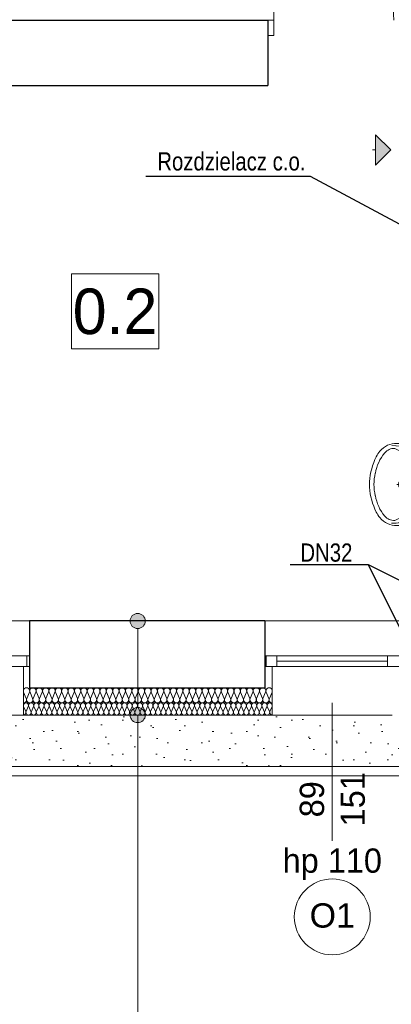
# Model space of a CAD drawing. Extents: x -440864 to -355682, y 13652 to 155872.
# Tile 94 of 179: x -372356 to -369908, y 20826 to 27316. Entities that reach past the tile are written whole.
import ezdxf
from ezdxf import colors
from ezdxf.entities.mleader import LeaderData, LeaderLine
from ezdxf.math import Vec2, Vec3

# ---------------------------------------------------------------- set-up
doc = ezdxf.new("R2010")
doc.units = 0
doc.header["$MEASUREMENT"] = 0
doc.set_wipeout_variables(frame=1)
for name, color, linetype in [('#opisy', 7, 'Continuous'), ('#podkład', 252, 'Continuous'), ('Arch ocieplenie', 252, 'Continuous'), ('Arch opisy', 252, 'Continuous'), ('Inwent Izolacje', 252, 'Continuous'), ('INWENT wyposarzenie', 252, 'Continuous'), ('IS_Text_Konstrukcji', 7, 'Continuous'), ('Istniejące kominy', 252, 'Continuous')]:
    doc.layers.add(name, color=color, linetype=linetype)
for name, color, linetype, lineweight in [('Arch ocieplenie_Nr_Pióra__9', 252, 'Continuous', 13), ('Arch okna_Nr_Pióra__82', 252, 'Continuous', 20), ('Arch opisy okien_Nr_Pióra__9', 252, 'Continuous', 13), ('Arch opisy_Nr_Pióra__21', 252, 'Continuous', 9), ('Arch opisy_Nr_Pióra__9', 252, 'Continuous', 13), ('Arch teren_Nr_Pióra__5', 252, 'Continuous', 13), ('Arch wykończenie_Nr_Pióra__3', 252, 'Continuous', 18), ('Inwent Izolacje_Nr_Pióra__2', 252, 'Continuous', 13), ('INWENT OPISY_Nr_Pióra__21', 252, 'Continuous', 9), ('INWENT wyposarzenie_Nr_Pióra__21', 252, 'Continuous', 9), ('INWENT. DRZWI_Nr_Pióra__5', 252, 'Continuous', 13), ('INWENT. OKNA_Nr_Pióra__21', 252, 'Continuous', 9), ('INWENT. OKNA_Nr_Pióra__5', 252, 'Continuous', 13), ('INWENT.ŚCIANY_Nr_Pióra__1', 252, 'Continuous', 25), ('INWENT.ŚCIANY_Nr_Pióra__2', 252, 'Continuous', 13), ('INWENT.ŚCIANY_Nr_Pióra__21', 252, 'Continuous', 9), ('Istniejące kominy_Nr_Pióra__21', 252, 'Continuous', 9)]:
    doc.layers.add(name, color=color, linetype=linetype, lineweight=lineweight)
doc.styles.add('GENERATED_STYLE_10', font='arial.ttf')
doc.styles.add('GENERATED_STYLE_3', font='txt')
doc.styles.add('GENERATED_STYLE_5', font='txt')
doc.styles.get("Standard").update_dxf_attribs({"font": 'arial.ttf', "width": 0.8, "bigfont": 'BIGFONT.SHX'})

# ---------------------------------------------------------------- blocks, each defined once
blk = doc.blocks.new('Izolacja cieplna 14_6', base_point=(-421804.9, 22732.6))
at = {"layer": 'Arch ocieplenie_Nr_Pióra__9', "linetype": 'Continuous'}
for p, q in [((-421803.5, 22788.8), (-421789.3, 22756.5)), ((-421786.4, 22756.5), (-421772.2, 22788.8)), ((-421769.3, 22788.8), (-421755.1, 22756.5)), ((-421752.3, 22756.5), (-421738, 22788.8)), ((-421735.2, 22788.8), (-421721, 22756.5)), ((-421718.1, 22756.5), (-421703.9, 22788.8)), ((-421701, 22788.8), (-421686.8, 22756.5)), ((-421683.9, 22756.5), (-421669.7, 22788.8)), ((-421666.8, 22788.8), (-421652.6, 22756.5)), ((-421649.8, 22756.5), (-421635.5, 22788.8)), ((-421632.7, 22788.8), (-421618.5, 22756.5)), ((-421615.6, 22756.5), (-421601.4, 22788.8)), ((-421598.5, 22788.8), (-421584.3, 22756.5)), ((-421581.4, 22756.5), (-421567.2, 22788.8)), ((-421564.3, 22788.8), (-421550.1, 22756.5)), ((-421547.3, 22756.5), (-421533, 22788.8)), ((-421530.2, 22788.8), (-421516, 22756.5)), ((-421513.1, 22756.5), (-421498.9, 22788.8)), ((-421496, 22788.8), (-421481.8, 22756.5)), ((-421478.9, 22756.5), (-421464.7, 22788.8)), ((-421461.8, 22788.8), (-421447.6, 22756.5)), ((-421444.8, 22756.5), (-421430.5, 22788.8)), ((-421427.7, 22788.8), (-421413.5, 22756.5)), ((-421410.6, 22756.5), (-421396.4, 22788.8)), ((-421393.5, 22788.8), (-421379.3, 22756.5)), ((-421376.4, 22756.5), (-421362.2, 22788.8)), ((-421359.3, 22788.8), (-421345.1, 22756.5)), ((-421342.3, 22756.5), (-421328, 22788.8)), ((-421325.2, 22788.8), (-421311, 22756.5)), ((-421308.1, 22756.5), (-421293.9, 22788.8)), ((-421291, 22788.8), (-421276.8, 22756.5)), ((-421273.9, 22756.5), (-421259.7, 22788.8)), ((-421256.8, 22788.8), (-421242.6, 22756.5)), ((-421239.8, 22756.5), (-421225.5, 22788.8)), ((-421222.7, 22788.8), (-421208.5, 22756.5)), ((-421205.6, 22756.5), (-421191.4, 22788.8)), ((-421188.5, 22788.8), (-421174.3, 22756.5)), ((-421171.4, 22756.5), (-421157.2, 22788.8)), ((-421154.3, 22788.8), (-421140.1, 22756.5)), ((-421137.3, 22756.5), (-421123, 22788.8)), ((-421120.2, 22788.8), (-421106, 22756.5)), ((-421103.1, 22756.5), (-421088.9, 22788.8)), ((-421086, 22788.8), (-421071.8, 22756.5)), ((-421068.9, 22756.5), (-421054.7, 22788.8)), ((-421051.8, 22788.8), (-421037.6, 22756.5)), ((-421034.8, 22756.5), (-421020.5, 22788.8)), ((-421017.7, 22788.8), (-421003.5, 22756.5)), ((-421000.6, 22756.5), (-420986.4, 22788.8)), ((-420983.5, 22788.8), (-420969.3, 22756.5)), ((-420966.4, 22756.5), (-420952.2, 22788.8)), ((-420949.3, 22788.8), (-420935.1, 22756.5)), ((-420932.3, 22756.5), (-420918, 22788.8)), ((-420915.2, 22788.8), (-420901, 22756.5)), ((-420898.1, 22756.5), (-420883.9, 22788.8)), ((-420881, 22788.8), (-420866.8, 22756.5)), ((-420863.9, 22756.5), (-420849.7, 22788.8)), ((-420846.8, 22788.8), (-420832.6, 22756.5)), ((-420829.8, 22756.5), (-420815.5, 22788.8)), ((-420812.7, 22788.8), (-420798.5, 22756.5)), ((-420795.6, 22756.5), (-420781.4, 22788.8)), ((-420778.5, 22788.8), (-420764.3, 22756.5)), ((-420761.4, 22756.5), (-420747.2, 22788.8)), ((-420744.3, 22788.8), (-420730.1, 22756.5)), ((-420727.3, 22756.5), (-420713, 22788.8)), ((-420710.2, 22788.8), (-420696, 22756.5)), ((-420693.1, 22756.5), (-420678.9, 22788.8)), ((-420676, 22788.8), (-420661.8, 22756.5)), ((-420658.9, 22756.5), (-420644.7, 22788.8)), ((-420641.8, 22788.8), (-420627.6, 22756.5)), ((-420624.8, 22756.5), (-420610.5, 22788.8)), ((-420607.7, 22788.8), (-420593.5, 22756.5)), ((-420590.6, 22756.5), (-420576.4, 22788.8)), ((-420573.5, 22788.8), (-420559.3, 22756.5)), ((-420556.4, 22756.5), (-420542.2, 22788.8)), ((-420539.3, 22788.8), (-420525.1, 22756.5)), ((-420522.3, 22756.5), (-420508, 22788.8)), ((-420505.2, 22788.8), (-420491, 22756.5)), ((-420488.1, 22756.5), (-420473.9, 22788.8)), ((-420471, 22788.8), (-420456.8, 22756.5)), ((-420453.9, 22756.5), (-420439.7, 22788.8)), ((-420436.8, 22788.8), (-420422.6, 22756.5)), ((-420419.8, 22756.5), (-420405.5, 22788.8)), ((-420402.7, 22788.8), (-420388.5, 22756.5)), ((-420385.6, 22756.5), (-420371.4, 22788.8)), ((-420368.5, 22788.8), (-420354.3, 22756.5)), ((-420351.4, 22756.5), (-420337.2, 22788.8)), ((-420334.3, 22788.8), (-420320.1, 22756.5)), ((-420317.3, 22756.5), (-420303, 22788.8)), ((-420300.2, 22788.8), (-420286, 22756.5)), ((-420283.1, 22756.5), (-420268.9, 22788.8)), ((-420266, 22788.8), (-420251.8, 22756.5)), ((-420248.9, 22756.5), (-420234.7, 22788.8)), ((-420231.8, 22788.8), (-420217.6, 22756.5)), ((-420214.8, 22756.5), (-420200.5, 22788.8)), ((-420197.7, 22788.8), (-420183.5, 22756.5)), ((-420180.6, 22756.5), (-420166.4, 22788.8))]:
    blk.add_line(p, q, dxfattribs=at)
for centre, start_param, end_param in [((-421787.9, 22795.6), 5.870392, 9.837571), ((-421753.7, 22795.6), 5.870392, 9.837571), ((-421719.5, 22795.6), 5.870392, 9.837571), ((-421685.4, 22795.6), 5.870392, 9.837571), ((-421651.2, 22795.6), 5.870392, 9.837571), ((-421617, 22795.6), 5.870392, 9.837571), ((-421582.9, 22795.6), 5.870392, 9.837571), ((-421548.7, 22795.6), 5.870392, 9.837571), ((-421514.5, 22795.6), 5.870392, 9.837571), ((-421480.4, 22795.6), 5.870392, 9.837571), ((-421446.2, 22795.6), 5.870392, 9.837571), ((-421412, 22795.6), 5.870392, 9.837571), ((-421377.9, 22795.6), 5.870392, 9.837571), ((-421343.7, 22795.6), 5.870392, 9.837571), ((-421309.5, 22795.6), 5.870392, 9.837571), ((-421275.4, 22795.6), 5.870392, 9.837571), ((-421241.2, 22795.6), 5.870392, 9.837571), ((-421207, 22795.6), 5.870392, 9.837571), ((-421172.9, 22795.6), 5.870392, 9.837571), ((-421138.7, 22795.6), 5.870392, 9.837571), ((-421104.5, 22795.6), 5.870392, 9.837571), ((-421070.4, 22795.6), 5.870392, 9.837571), ((-421036.2, 22795.6), 5.870392, 9.837571), ((-421002, 22795.6), 5.870392, 9.837571), ((-420967.9, 22795.6), 5.870392, 9.837571), ((-420933.7, 22795.6), 5.870392, 9.837571), ((-420899.5, 22795.6), 5.870392, 9.837571), ((-420865.4, 22795.6), 5.870392, 9.837571), ((-420831.2, 22795.6), 5.870392, 9.837571), ((-420797, 22795.6), 5.870392, 9.837571), ((-420762.9, 22795.6), 5.870392, 9.837571), ((-420728.7, 22795.6), 5.870392, 9.837571), ((-420694.5, 22795.6), 5.870392, 9.837571), ((-420660.4, 22795.6), 5.870392, 9.837571), ((-420626.2, 22795.6), 5.870392, 9.837571), ((-420592, 22795.6), 5.870392, 9.837571), ((-420557.9, 22795.6), 5.870392, 9.837571), ((-420523.7, 22795.6), 5.870392, 9.837571), ((-420489.5, 22795.6), 5.870392, 9.837571), ((-420455.4, 22795.6), 5.870392, 9.837571), ((-420421.2, 22795.6), 5.870392, 9.837571), ((-420387, 22795.6), 5.870392, 9.837571), ((-420352.9, 22795.6), 5.870392, 9.837571), ((-420318.7, 22795.6), 5.870392, 9.837571), ((-420284.5, 22795.6), 5.870392, 9.837571), ((-420250.4, 22795.6), 5.870392, 9.837571), ((-420216.2, 22795.6), 5.870392, 9.837571), ((-420182, 22795.6), 5.870392, 9.837571), ((-421804.9, 22749.6), 4.712389, 6.695979), ((-421770.8, 22749.6), 2.7288, 6.695979), ((-421736.6, 22749.6), 2.7288, 6.695979), ((-421702.4, 22749.6), 2.7288, 6.695979), ((-421668.3, 22749.6), 2.7288, 6.695979), ((-421634.1, 22749.6), 2.7288, 6.695979), ((-421599.9, 22749.6), 2.7288, 6.695979), ((-421565.8, 22749.6), 2.7288, 6.695979), ((-421531.6, 22749.6), 2.7288, 6.695979), ((-421497.4, 22749.6), 2.7288, 6.695979), ((-421463.3, 22749.6), 2.7288, 6.695979), ((-421429.1, 22749.6), 2.7288, 6.695979), ((-421394.9, 22749.6), 2.7288, 6.695979), ((-421360.8, 22749.6), 2.7288, 6.695979), ((-421326.6, 22749.6), 2.7288, 6.695979), ((-421292.4, 22749.6), 2.7288, 6.695979), ((-421258.3, 22749.6), 2.7288, 6.695979), ((-421224.1, 22749.6), 2.7288, 6.695979), ((-421189.9, 22749.6), 2.7288, 6.695979), ((-421155.8, 22749.6), 2.7288, 6.695979), ((-421121.6, 22749.6), 2.7288, 6.695979), ((-421087.4, 22749.6), 2.7288, 6.695979), ((-421053.3, 22749.6), 2.7288, 6.695979), ((-421019.1, 22749.6), 2.7288, 6.695979), ((-420984.9, 22749.6), 2.7288, 6.695979), ((-420950.8, 22749.6), 2.7288, 6.695979), ((-420916.6, 22749.6), 2.7288, 6.695979), ((-420882.4, 22749.6), 2.7288, 6.695979), ((-420848.3, 22749.6), 2.7288, 6.695979), ((-420814.1, 22749.6), 2.7288, 6.695979), ((-420779.9, 22749.6), 2.7288, 6.695979), ((-420745.8, 22749.6), 2.7288, 6.695979), ((-420711.6, 22749.6), 2.7288, 6.695979), ((-420677.4, 22749.6), 2.7288, 6.695979), ((-420643.3, 22749.6), 2.7288, 6.695979), ((-420609.1, 22749.6), 2.7288, 6.695979), ((-420574.9, 22749.6), 2.7288, 6.695979), ((-420540.8, 22749.6), 2.7288, 6.695979), ((-420506.6, 22749.6), 2.7288, 6.695979), ((-420472.4, 22749.6), 2.7288, 6.695979), ((-420438.3, 22749.6), 2.7288, 6.695979), ((-420404.1, 22749.6), 2.7288, 6.695979), ((-420369.9, 22749.6), 2.7288, 6.695979), ((-420335.8, 22749.6), 2.7288, 6.695979), ((-420301.6, 22749.6), 2.7288, 6.695979), ((-420267.4, 22749.6), 2.7288, 6.695979), ((-420233.3, 22749.6), 2.7288, 6.695979), ((-420199.1, 22749.6), 2.7288, 6.695979), ((-420164.9, 22749.6), 2.7288, 4.712389)]:
    blk.add_ellipse(centre, major_axis=(17.1, 0), ratio=0.995959, start_param=start_param, end_param=end_param, dxfattribs=at)
blk = doc.blocks.new('Symbol Umywalka 14_251', base_point=(-419525, 24522.6))
at = {"layer": 'INWENT wyposarzenie_Nr_Pióra__21', "linetype": 'Continuous'}
for p, q in [((-419114.9, 24522.6), (-419343.4, 24522.6)), ((-419114.9, 24522.6), (-419114.9, 23982.6)), ((-419114.9, 24167.5), (-419114.9, 24337.7)), ((-419298.3, 24269.4), (-419298.3, 24298.2)), ((-419314.9, 24252.7), (-419343.8, 24252.7)), ((-419298.3, 24207.2), (-419298.3, 24236)), ((-419252.8, 24252.7), (-419281.6, 24252.7)), ((-419114.9, 23982.6), (-419343.4, 23982.6))]:
    blk.add_line(p, q, dxfattribs=at)
for radius in [35, 25]:
    blk.add_circle((-419298.3, 24252.7), radius, dxfattribs=at)
for centre, radius, start, end in [((-419290.4, 24338.4), 212.8, 141.31519, 152.84286), ((-419349.3, 24385.4), 137.4, 87.54482, 141.25458), ((-419363.1, 24408.6), 80.9, 86.06939, 139.19839), ((-419373.1, 24169.1), 339.6, 50.66478, 90.90725), ((-419374.8, 24203.6), 305.1, 48.52449, 90.67671), ((-419446, 24265.5), 240.7, 32.84422, 68.44807), ((-419081.3, 24238.9), 444.2, 153.7403, 175.79476), ((-419197.6, 24276), 293, 140.71494, 170.00224), ((-420225.7, 24252.7), 984.9, 351.17957, 8.82655), ((-419202.6, 24398.5), 45, 7.83045, 48.52449), ((-420301.1, 24247.4), 1153.8, 0.24498, 7.83045), ((-419186.3, 24397), 45, 12.69402, 50.66478), ((-419801.8, 24258.4), 675.9, 359.48972, 12.69402), ((-419449.8, 24271.9), 240.6, 355.39402, 31.05606), ((-419255, 24252.6), 270, 175.98758, 184.01242), ((-419178.3, 24252.6), 316.7, 166.43339, 193.56661), ((-419081.3, 24266.3), 444.2, 184.20524, 206.2597), ((-419449.8, 24233.3), 240.6, 328.94394, 4.60598), ((-420301, 24259.1), 1153.8, 352.09208, 359.67755), ((-419801.8, 24247.5), 675.9, 347.22851, 0.43281), ((-419197.6, 24229.2), 293, 189.99776, 219.28506), ((-419446, 24239.7), 240.7, 291.55193, 327.15578), ((-419202.8, 24106.6), 45, 311.39803, 352.09208), ((-419186.5, 24108), 45, 309.25775, 347.22851), ((-419290.4, 24166.9), 212.8, 207.15714, 218.68481), ((-419349.3, 24119.8), 137.4, 218.74542, 272.45518), ((-419363.1, 24096.6), 80.9, 220.80161, 273.93061), ((-419372.9, 24336.2), 339.6, 269.01528, 309.25775), ((-419374.8, 24301.7), 305.1, 269.24582, 311.39804)]:
    blk.add_arc(centre, radius, start, end, dxfattribs=at)
blk = doc.blocks.new('Izolacja cieplna 14_259', base_point=(-421804.9, 22812.6))
at = {"layer": 'Inwent Izolacje_Nr_Pióra__2', "linetype": 'Continuous'}
for p, q in [((-421803.2, 22882.8), (-421785.7, 22842.4)), ((-421782.2, 22842.4), (-421764.7, 22882.8)), ((-421761.1, 22882.8), (-421743.6, 22842.4)), ((-421740.1, 22842.4), (-421722.6, 22882.8)), ((-421719.1, 22882.8), (-421701.6, 22842.4)), ((-421698.1, 22842.4), (-421680.6, 22882.8)), ((-421677, 22882.8), (-421659.5, 22842.4)), ((-421656, 22842.4), (-421638.5, 22882.8)), ((-421635, 22882.8), (-421617.5, 22842.4)), ((-421614, 22842.4), (-421596.5, 22882.8)), ((-421592.9, 22882.8), (-421575.4, 22842.4)), ((-421571.9, 22842.4), (-421554.4, 22882.8)), ((-421550.9, 22882.8), (-421533.4, 22842.4)), ((-421529.8, 22842.4), (-421512.4, 22882.8)), ((-421508.8, 22882.8), (-421491.3, 22842.4)), ((-421487.8, 22842.4), (-421470.3, 22882.8)), ((-421466.8, 22882.8), (-421449.3, 22842.4)), ((-421445.7, 22842.4), (-421428.3, 22882.8)), ((-421424.7, 22882.8), (-421407.2, 22842.4)), ((-421403.7, 22842.4), (-421386.2, 22882.8)), ((-421382.7, 22882.8), (-421365.2, 22842.4)), ((-421361.6, 22842.4), (-421344.1, 22882.8)), ((-421340.6, 22882.8), (-421323.1, 22842.4)), ((-421319.6, 22842.4), (-421302.1, 22882.8)), ((-421298.6, 22882.8), (-421281.1, 22842.4)), ((-421277.5, 22842.4), (-421260, 22882.8)), ((-421256.5, 22882.8), (-421239, 22842.4)), ((-421235.5, 22842.4), (-421218, 22882.8)), ((-421214.5, 22882.8), (-421197, 22842.4)), ((-421193.4, 22842.4), (-421175.9, 22882.8)), ((-421172.4, 22882.8), (-421154.9, 22842.4)), ((-421151.4, 22842.4), (-421133.9, 22882.8)), ((-421130.4, 22882.8), (-421112.9, 22842.4)), ((-421109.3, 22842.4), (-421091.8, 22882.8)), ((-421088.3, 22882.8), (-421070.8, 22842.4)), ((-421067.3, 22842.4), (-421049.8, 22882.8)), ((-421046.3, 22882.8), (-421028.8, 22842.4)), ((-421025.2, 22842.4), (-421007.7, 22882.8)), ((-421004.2, 22882.8), (-420986.7, 22842.4)), ((-420983.2, 22842.4), (-420965.7, 22882.8)), ((-420962.2, 22882.8), (-420944.7, 22842.4)), ((-420941.1, 22842.4), (-420923.6, 22882.8)), ((-420920.1, 22882.8), (-420902.6, 22842.4)), ((-420899.1, 22842.4), (-420881.6, 22882.8)), ((-420878.1, 22882.8), (-420860.6, 22842.4)), ((-420857, 22842.4), (-420839.5, 22882.8)), ((-420836, 22882.8), (-420818.5, 22842.4)), ((-420815, 22842.4), (-420797.5, 22882.8)), ((-420793.9, 22882.8), (-420776.5, 22842.4)), ((-420772.9, 22842.4), (-420755.4, 22882.8)), ((-420751.9, 22882.8), (-420734.4, 22842.4)), ((-420730.9, 22842.4), (-420713.4, 22882.8)), ((-420709.8, 22882.8), (-420692.4, 22842.4)), ((-420688.8, 22842.4), (-420671.3, 22882.8)), ((-420667.8, 22882.8), (-420650.3, 22842.4)), ((-420646.8, 22842.4), (-420629.3, 22882.8)), ((-420625.7, 22882.8), (-420608.3, 22842.4)), ((-420604.7, 22842.4), (-420587.2, 22882.8)), ((-420583.7, 22882.8), (-420566.2, 22842.4)), ((-420562.7, 22842.4), (-420545.2, 22882.8)), ((-420541.6, 22882.8), (-420524.1, 22842.4)), ((-420520.6, 22842.4), (-420503.1, 22882.8)), ((-420499.6, 22882.8), (-420482.1, 22842.4)), ((-420478.6, 22842.4), (-420461.1, 22882.8)), ((-420457.5, 22882.8), (-420440, 22842.4)), ((-420436.5, 22842.4), (-420419, 22882.8)), ((-420415.5, 22882.8), (-420398, 22842.4)), ((-420394.5, 22842.4), (-420377, 22882.8)), ((-420373.4, 22882.8), (-420355.9, 22842.4)), ((-420352.4, 22842.4), (-420334.9, 22882.8)), ((-420331.4, 22882.8), (-420313.9, 22842.4)), ((-420310.4, 22842.4), (-420292.9, 22882.8)), ((-420289.3, 22882.8), (-420271.8, 22842.4)), ((-420268.3, 22842.4), (-420250.8, 22882.8)), ((-420247.3, 22882.8), (-420229.8, 22842.4)), ((-420226.3, 22842.4), (-420208.8, 22882.8)), ((-420205.2, 22882.8), (-420187.7, 22842.4)), ((-420184.2, 22842.4), (-420166.7, 22882.8))]:
    blk.add_line(p, q, dxfattribs=at)
for centre, start_param, end_param in [((-421783.9, 22891.3), 4.299595, 8.266775), ((-421741.9, 22891.3), 4.299595, 8.266775), ((-421699.8, 22891.3), 4.299595, 8.266775), ((-421657.8, 22891.3), 4.299595, 8.266775), ((-421615.7, 22891.3), 4.299595, 8.266775), ((-421573.7, 22891.3), 4.299595, 8.266775), ((-421531.6, 22891.3), 4.299595, 8.266775), ((-421489.6, 22891.3), 4.299595, 8.266775), ((-421447.5, 22891.3), 4.299595, 8.266775), ((-421405.5, 22891.3), 4.299595, 8.266775), ((-421363.4, 22891.3), 4.299595, 8.266775), ((-421321.4, 22891.3), 4.299595, 8.266775), ((-421279.3, 22891.3), 4.299595, 8.266775), ((-421237.3, 22891.3), 4.299595, 8.266775), ((-421195.2, 22891.3), 4.299595, 8.266775), ((-421153.2, 22891.3), 4.299595, 8.266775), ((-421111.1, 22891.3), 4.299595, 8.266775), ((-421069, 22891.3), 4.299595, 8.266775), ((-421027, 22891.3), 4.299595, 8.266775), ((-420984.9, 22891.3), 4.299595, 8.266775), ((-420942.9, 22891.3), 4.299595, 8.266775), ((-420900.8, 22891.3), 4.299595, 8.266775), ((-420858.8, 22891.3), 4.299595, 8.266775), ((-420816.7, 22891.3), 4.299595, 8.266775), ((-420774.7, 22891.3), 4.299595, 8.266775), ((-420732.6, 22891.3), 4.299595, 8.266775), ((-420690.6, 22891.3), 4.299595, 8.266775), ((-420648.5, 22891.3), 4.299595, 8.266775), ((-420606.5, 22891.3), 4.299595, 8.266775), ((-420564.4, 22891.3), 4.299595, 8.266775), ((-420522.4, 22891.3), 4.299595, 8.266775), ((-420480.3, 22891.3), 4.299595, 8.266775), ((-420438.3, 22891.3), 4.299595, 8.266775), ((-420396.2, 22891.3), 4.299595, 8.266775), ((-420354.2, 22891.3), 4.299595, 8.266775), ((-420312.1, 22891.3), 4.299595, 8.266775), ((-420270.1, 22891.3), 4.299595, 8.266775), ((-420228, 22891.3), 4.299595, 8.266775), ((-420186, 22891.3), 4.299595, 8.266775), ((-421804.9, 22833.9), 3.141593, 5.125182), ((-421762.9, 22833.9), 1.158004, 5.125183), ((-421720.8, 22833.9), 1.158004, 5.125183), ((-421678.8, 22833.9), 1.158004, 5.125183), ((-421636.7, 22833.9), 1.158004, 5.125183), ((-421594.7, 22833.9), 1.158004, 5.125183), ((-421552.6, 22833.9), 1.158004, 5.125183), ((-421510.6, 22833.9), 1.158004, 5.125183), ((-421468.5, 22833.9), 1.158004, 5.125183), ((-421426.5, 22833.9), 1.158004, 5.125183), ((-421384.4, 22833.9), 1.158004, 5.125183), ((-421342.4, 22833.9), 1.158004, 5.125183), ((-421300.3, 22833.9), 1.158004, 5.125183), ((-421258.3, 22833.9), 1.158004, 5.125183), ((-421216.2, 22833.9), 1.158004, 5.125183), ((-421174.2, 22833.9), 1.158004, 5.125183), ((-421132.1, 22833.9), 1.158004, 5.125183), ((-421090.1, 22833.9), 1.158004, 5.125183), ((-421048, 22833.9), 1.158004, 5.125183), ((-421006, 22833.9), 1.158004, 5.125183), ((-420963.9, 22833.9), 1.158004, 5.125183), ((-420921.9, 22833.9), 1.158004, 5.125183), ((-420879.8, 22833.9), 1.158004, 5.125183), ((-420837.8, 22833.9), 1.158004, 5.125183), ((-420795.7, 22833.9), 1.158004, 5.125183), ((-420753.7, 22833.9), 1.158004, 5.125183), ((-420711.6, 22833.9), 1.158004, 5.125183), ((-420669.6, 22833.9), 1.158004, 5.125183), ((-420627.5, 22833.9), 1.158004, 5.125183), ((-420585.5, 22833.9), 1.158004, 5.125183), ((-420543.4, 22833.9), 1.158004, 5.125183), ((-420501.4, 22833.9), 1.158004, 5.125183), ((-420459.3, 22833.9), 1.158004, 5.125183), ((-420417.3, 22833.9), 1.158004, 5.125183), ((-420375.2, 22833.9), 1.158004, 5.125183), ((-420333.2, 22833.9), 1.158004, 5.125183), ((-420291.1, 22833.9), 1.158004, 5.125183), ((-420249.1, 22833.9), 1.158004, 5.125183), ((-420207, 22833.9), 1.158004, 5.125183), ((-420164.9, 22833.9), 1.158004, 3.141593)]:
    blk.add_ellipse(centre, major_axis=(0, 21.3), ratio=0.988613, start_param=start_param, end_param=end_param, dxfattribs=at)
blk = doc.blocks.new('Linia_11', base_point=(-419384.9, 26457.6))
at = {"layer": 'Istniejące kominy_Nr_Pióra__21', "linetype": 'Continuous'}
blk.add_hatch(color=256, dxfattribs=at).paths.add_polyline_path([(-419384.9, 26457.6), (-419484.9, 26357.6), (-419484.9, 26557.6)], flags=0)
for p, q in [((-419384.9, 26457.6), (-419484.9, 26557.6)), ((-419484.9, 26357.6), (-419484.9, 26557.6)), ((-419484.9, 26457.6), (-419504.9, 26457.6)), ((-419384.9, 26457.6), (-419484.9, 26357.6))]:
    blk.add_line(p, q, dxfattribs=at)
blk = doc.blocks.new('Linia_52', base_point=(-421051.8, 22732.6))
at = {"layer": 'Arch opisy_Nr_Pióra__21', "linetype": 'Continuous'}
blk.add_line((-421051.8, 22732.6), (-421051.8, 20652.8), dxfattribs=at)
blk.add_circle((-421051.8, 20352.8), 300, dxfattribs=at)
blk = doc.blocks.new('Linia_53', base_point=(-421051.8, 23352.6))
at = {"layer": 'Arch opisy_Nr_Pióra__21', "linetype": 'Continuous'}
for points in [[(-421001.8, 23352.6), (-421005.6, 23371.7), (-421016.4, 23388), (-421032.7, 23398.8), (-421051.8, 23402.6), (-421070.9, 23398.8), (-421087.1, 23388), (-421098, 23371.7), (-421101.8, 23352.6), (-421098, 23333.5), (-421087.1, 23317.3), (-421070.9, 23306.4), (-421051.8, 23302.6), (-421032.7, 23306.4), (-421016.4, 23317.3), (-421005.6, 23333.5)], [(-421001.8, 22732.6), (-421005.6, 22751.7), (-421016.4, 22768), (-421032.7, 22778.8), (-421051.8, 22782.6), (-421070.9, 22778.8), (-421087.1, 22768), (-421098, 22751.7), (-421101.8, 22732.6), (-421098, 22713.5), (-421087.1, 22697.3), (-421070.9, 22686.4), (-421051.8, 22682.6), (-421032.7, 22686.4), (-421016.4, 22697.3), (-421005.6, 22713.5)]]:
    blk.add_hatch(color=256, dxfattribs=at).paths.add_polyline_path(points, flags=0)
blk.add_line((-421051.8, 23302.6), (-421051.8, 22782.6), dxfattribs=at)
for centre in [(-421051.8, 23352.6), (-421051.8, 22732.6)]:
    blk.add_circle(centre, 50, dxfattribs=at)
blk = doc.blocks.new('parter')
at = {"layer": 'Arch okna_Nr_Pióra__82', "linetype": 'Continuous'}
h = blk.add_hatch(dxfattribs=at)
h.set_pattern_fill('Render', color=252, style=0, pattern_type=2)
h.set_pattern_definition([(45, (0, 350), (-111.36932, 111.36932), [0, -105, 0, -157.5]), (110, (350, 350), (148.00159, 53.86817), [0, -77, 0, -133])])
h.paths.add_polyline_path([(-415304.9, 22682.6), (-415304.9, 22732.6), (-422864.9, 22732.6), (-422864.9, 22392.6), (-414758.4, 22392.6), (-414758.2, 22682.6)], flags=0)
at = {"layer": 'Arch opisy_Nr_Pióra__9', "color": 252, "linetype": 'Continuous'}
blk.add_circle((-419769.9, 21402.6), 250, dxfattribs=at)
at = {"layer": 'Arch teren_Nr_Pióra__5', "color": 252, "linetype": 'Continuous'}
for p, q in [((-414818.6, 22392.6), (-422864.9, 22392.6)), ((-414758.5, 22332.6), (-422864.9, 22332.6))]:
    blk.add_line(p, q, dxfattribs=at)
at = {"layer": 'Arch wykończenie_Nr_Pióra__3', "color": 252, "linetype": 'Continuous'}
for p, q in [((-421804.9, 22732.6), (-421804.9, 23052.6)), ((-420164.9, 22732.6), (-420164.9, 23052.6)), ((-421804.9, 22732.6), (-420164.9, 22732.6))]:
    blk.add_line(p, q, dxfattribs=at)
at = {"layer": 'INWENT. DRZWI_Nr_Pióra__5', "color": 252, "linetype": 'Continuous'}
for p, q in [((-420154.9, 27312.6), (-420154.9, 28102.6)), ((-420194.9, 27312.6), (-420154.9, 27312.6)), ((-420154.9, 27312.6), (-420154.9, 27212.6)), ((-420154.9, 27212.6), (-420194.9, 27212.6))]:
    blk.add_line(p, q, dxfattribs=at)
blk.add_arc((-420154.9, 27312.6), 790, 0, 90, dxfattribs=at)
at = {"layer": 'INWENT. OKNA_Nr_Pióra__5', "color": 252, "linetype": 'Continuous'}
for p, q in [((-422664.9, 23122.6), (-421764.9, 23122.6)), ((-421780.9, 23122.6), (-421780.9, 23052.6)), ((-420209.9, 23122.6), (-419329.9, 23122.6)), ((-420205.9, 23122.6), (-420205.9, 23052.6)), ((-420135.9, 23122.6), (-420135.9, 23052.6)), ((-419405.9, 23122.6), (-419405.9, 23052.6)), ((-422664.9, 23052.6), (-421764.9, 23052.6)), ((-420209.9, 23052.6), (-419329.9, 23052.6)), ((-420135.9, 23087.6), (-419405.9, 23087.6)), ((-419769.9, 22812.6), (-419769.9, 21902.6))]:
    blk.add_line(p, q, dxfattribs=at)
at = {"layer": 'INWENT.ŚCIANY_Nr_Pióra__1', "color": 252, "linetype": 'Continuous'}
for p, q in [((-423444.9, 27312.6), (-420194.9, 27312.6)), ((-420194.9, 27312.6), (-420194.9, 26882.6)), ((-422544.9, 26882.6), (-420194.9, 26882.6)), ((-421764.9, 23352.6), (-421764.9, 22912.6)), ((-420214.9, 23352.6), (-421764.9, 23352.6)), ((-420214.9, 23352.6), (-420214.9, 22912.6)), ((-421764.9, 22912.6), (-420214.9, 22912.6))]:
    blk.add_line(p, q, dxfattribs=at)
at = {"layer": 'INWENT.ŚCIANY_Nr_Pióra__2', "color": 252, "linetype": 'Continuous'}
blk.add_line((-421804.9, 22812.6), (-420164.9, 22812.6), dxfattribs=at)
at = {"layer": 'INWENT.ŚCIANY_Nr_Pióra__21', "color": 252, "linetype": 'Continuous'}
for p, q in [((-422664.9, 23352.6), (-421764.9, 23352.6)), ((-420214.9, 23352.6), (-419324.9, 23352.6)), ((-422624.9, 22732.6), (-421804.9, 22732.6)), ((-420164.9, 22732.6), (-419374.9, 22732.6))]:
    blk.add_line(p, q, dxfattribs=at)
at = {"layer": 'Arch ocieplenie', "color": 252, "linetype": 'Continuous', "lineweight": 13}
blk.add_blockref('Izolacja cieplna 14_6', (-421804.9, 22732.6), dxfattribs=at)
at = {"layer": 'Arch opisy', "color": 252, "linetype": 'Continuous'}
for name, p in [('Linia_53', (-421051.8, 23352.6)), ('Linia_52', (-421051.8, 22732.6))]:
    blk.add_blockref(name, p, dxfattribs=at)
at = {"layer": 'Inwent Izolacje', "color": 252, "linetype": 'Continuous', "lineweight": 13}
blk.add_blockref('Izolacja cieplna 14_259', (-421804.9, 22812.6), dxfattribs=at)
at = {"layer": 'INWENT wyposarzenie', "color": 252, "linetype": 'Continuous', "lineweight": 13}
blk.add_blockref('Symbol Umywalka 14_251', (-419525, 24522.6), dxfattribs=at)
at = {"layer": 'Istniejące kominy', "color": 252, "linetype": 'Continuous'}
blk.add_blockref('Linia_11', (-419384.9, 26457.6), dxfattribs=at)
at = {"layer": 'Arch opisy okien_Nr_Pióra__9', "color": 252, "linetype": 'Continuous', "insert": (-419769.9, 21491.8), "char_height": 160, "attachment_point": 2, "style": 'GENERATED_STYLE_10'}
blk.add_mtext('{O1}', dxfattribs=at)
at = {"layer": 'INWENT. OKNA_Nr_Pióra__21', "color": 252, "linetype": 'Continuous', "insert": (-419984.1, 22177.6), "char_height": 160, "width": 709.227, "attachment_point": 2, "rotation": 90, "line_spacing_factor": 1.007581, "style": 'GENERATED_STYLE_5'}
blk.add_mtext('{89\\P151}', dxfattribs=at)
at = {"layer": 'INWENT. OKNA_Nr_Pióra__21', "color": 252, "linetype": 'Continuous', "insert": (-419769.9, 21853.3), "char_height": 160, "attachment_point": 2, "style": 'GENERATED_STYLE_5'}
blk.add_mtext('{hp 110}', dxfattribs=at)
at = {"color": 252, "linetype": 'Continuous', "ltscale": 1687862.734846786}
blk.add_wipeout([(-421488.8, 25641.4), (-420912.8, 25641.4), (-420912.8, 25147.3), (-421488.8, 25147.3)], dxfattribs=at).dxf.layer = 'INWENT OPISY_Nr_Pióra__21'
at = {"layer": 'INWENT OPISY_Nr_Pióra__21', "color": 252, "linetype": 'Continuous', "flags": 128}
blk.add_lwpolyline([(-421488.8, 25641.4), (-420912.8, 25641.4), (-420912.8, 25147.3), (-421488.8, 25147.3)], close=True, dxfattribs=at)
at = {"layer": 'INWENT OPISY_Nr_Pióra__21', "color": 252, "linetype": 'Continuous', "insert": (-421200.8, 25239.3), "char_height": 300, "attachment_point": 8, "style": 'GENERATED_STYLE_3'}
blk.add_mtext('{0.2 }', dxfattribs=at)

msp = doc.modelspace()

# ---------------------------------------------------------------- block references
at = {"layer": '#podkład', "color": 3, "lineweight": 50}
msp.add_blockref('parter', (49473.1, 0), dxfattribs=at)

# ---------------------------------------------------------------- next in the draw order: texts
at = {"layer": '#opisy', "char_height": 120, "width": 2820, "attachment_point": 1}
for s, insert in [('\\W0.8;Rozdzielacz c.o.', (-371449.5, 26441.9)), ('DN32', (-370506.9, 23863.7))]:
    msp.add_mtext(s, dxfattribs=dict(at, insert=insert))

# ---------------------------------------------------------------- next in the draw order: leaders
at = {"layer": 'IS_Text_Konstrukcji'}
ml = msp.add_multileader_mtext('Standard', dxfattribs=at)
ml.set_content('')
ml.set_leader_properties()
ml.build(insert=Vec2(0, 0))
ml.multileader.update_dxf_attribs({"text_right_attachment_type": 6, "dogleg_length": 0.36, "arrow_head_size": 180})
ctx = ml.context
ctx.base_point, ctx.char_height, ctx.arrow_head_size, ctx.landing_gap_size, ctx.plane_origin = Vec3(-371525.9, 26283), 0.18, 180, 0.09, Vec3(-384736.5, 8011.5)
ctx.right_attachment, ctx.text_align_type = 6, 2
notes = []
notes.append((ctx, [(0, (1, 1, 0), (-370439.6, 26283), (-1, 0), 1086.1, [(0, [(-369228.8, 25632.6)], 0, [])])]))
ctx.mtext.insert, ctx.mtext.alignment = Vec3(-371525.8, 26283.2), 3
ml = msp.add_multileader_mtext('Standard', dxfattribs=at)
ml.set_content('')
ml.set_leader_properties()
ml.build(insert=Vec2(0, 0))
ml.multileader.update_dxf_attribs({"text_right_attachment_type": 6, "dogleg_length": 0.36, "arrow_head_size": 180})
ctx = ml.context
ctx.base_point, ctx.char_height, ctx.arrow_head_size, ctx.landing_gap_size, ctx.plane_origin = Vec3(-370573.5, 23722.2), 0.18, 180, 0.09, Vec3(-375299.3, 8057.4)
ctx.right_attachment, ctx.text_align_type = 6, 2
notes.append((ctx, [(0, (1, 1, 0), (-370057.2, 23722.2), (-1, 0), 516.1, [(0, [(-369114.4, 21816.6)], 0, [])])]))
ctx.mtext.insert, ctx.mtext.alignment = Vec3(-370573.4, 23722.4), 3
ml = msp.add_multileader_mtext('Standard', dxfattribs=at)
ml.set_content('')
ml.set_leader_properties()
ml.build(insert=Vec2(0, 0))
ml.multileader.update_dxf_attribs({"text_right_attachment_type": 6, "dogleg_length": 0.36, "arrow_head_size": 180})
ctx = ml.context
ctx.base_point, ctx.char_height, ctx.arrow_head_size, ctx.landing_gap_size, ctx.plane_origin = Vec3(-370563.5, 23722.2), 0.18, 180, 0.09, Vec3(-375047.2, 7773.1)
ctx.right_attachment, ctx.text_align_type = 6, 2
notes.append((ctx, [(0, (1, 1, 0), (-370057.2, 23722.2), (-1, 0), 506.1, [(0, [(-367379.2, 22371.1)], 0, [])])]))
ctx.mtext.insert, ctx.mtext.alignment = Vec3(-370563.4, 23722.4), 3
for ctx, leaders in notes:
    for number, flags, end, landing, length, lines in leaders:
        leader = LeaderData()
        leader.index, (leader.has_last_leader_line, leader.has_dogleg_vector, leader.attachment_direction) = number, flags
        leader.last_leader_point, leader.dogleg_vector, leader.dogleg_length = Vec3(end), Vec3(landing), length
        for number, points, colour, breaks in lines:
            line = LeaderLine()
            line.index, line.vertices, line.color, line.breaks = number, Vec3.list(points), colors.encode_raw_color(colour), breaks
            leader.lines.append(line)
        ctx.leaders.append(leader)

doc.saveas('drawing.dxf')
